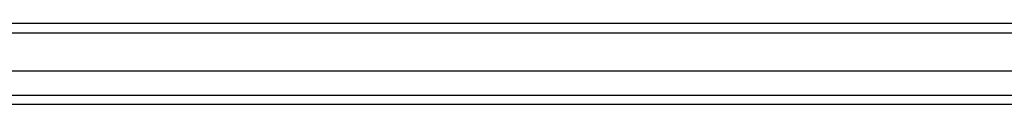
# Model space of a CAD drawing. Header units: inches. Extents: x 18 to 430, y 47 to 208.
# Tile 16 of 108: x 163.478 to 174.002, y 144.093 to 144.959. Entities that reach past the tile are written whole.
import ezdxf

# ---------------------------------------------------------------- set-up
doc = ezdxf.new("R2010")
doc.units = ezdxf.units.IN
doc.header["$MEASUREMENT"] = 0
doc.layers.add('Visible Edges(ANSI)', color=7, linetype='Continuous', lineweight=25)
doc.layers.add('Visible Tangent Edges(ANSI)', color=7, linetype='Continuous', lineweight=25)

msp = doc.modelspace()

# ---------------------------------------------------------------- linework, layer by layer
at = {"layer": 'Visible Edges(ANSI)'}
for p, q in [((194.854, 144.959), (153.052, 144.959)), ((194.244, 144.448), (153.662, 144.448)), ((194.056, 144.093), (153.85, 144.093))]:
    msp.add_line(p, q, dxfattribs=at)
at = {"layer": 'Visible Tangent Edges(ANSI)'}
for p, q in [((153.052, 144.86), (194.854, 144.86)), ((153.72, 144.192), (194.186, 144.192))]:
    msp.add_line(p, q, dxfattribs=at)

doc.saveas('drawing.dxf')
